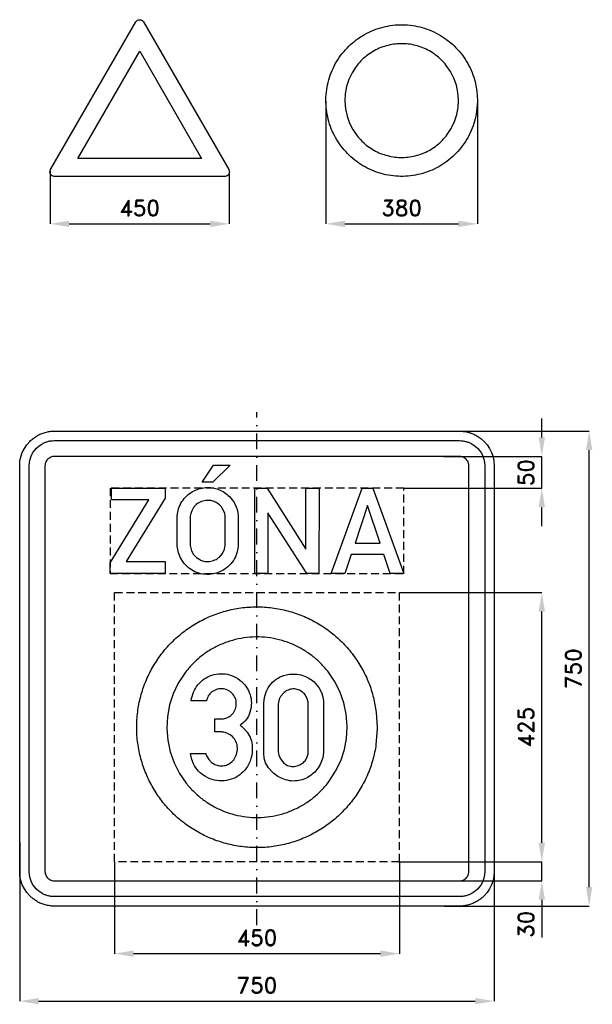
# Model space of a CAD drawing. Header units: millimetres. Extents: x -375 to 530, y -530 to 1025.
import ezdxf

# ---------------------------------------------------------------- set-up
doc = ezdxf.new("R2010")
doc.units = ezdxf.units.MM
doc.header["$LTSCALE"] = 5
doc.linetypes.add('ČERCHOVANÁX2', pattern=[2, 1, -0.5, 0, -0.5])
doc.linetypes.add('ČÁRKOVANÁX2', pattern=[1.5, 1, -0.5])
doc.layers.add('Kóty', color=2, linetype='Continuous')
doc.layers.add('Značka', color=7, linetype='Continuous')
doc.styles.get("Standard").update_dxf_attribs({"font": 'romand.shx', "height": 25})
doc.dimstyles.get("Standard").update_dxf_attribs({"dimtxt": 25, "dimasz": 30, "dimexe": 0.18, "dimexo": 0.0625, "dimgap": 12.5, "dimtad": 1, "dimdec": 0, "dimzin": 0, "dimdsep": 46, "dimtxsty": 'Standard', "dimcen": 0.09, "dimadec": 0, "dimazin": 0, "dimtfac": 1, "dimtdec": 0, "dimtofl": 0, "dimtmove": 0, "dimatfit": 3, "dimfxl": 1, "dimtolj": 1, "dimtzin": 0, "dimarcsym": 0})

# ---------------------------------------------------------------- blocks, each defined once
blk = doc.blocks.new('*D0')
at = {"layer": 'Defpoints', "color": 0, "transparency": 16777216}
for p in [(295.9, 375), (525, 375), (295.9, -375)]:
    blk.add_point(p, dxfattribs=at)
at = {"layer": 'Kóty', "color": 0, "lineweight": -2, "transparency": 16777216}
for p, q in [((296, 375), (525.2, 375)), ((525, -345), (525, 345)), ((296, -375), (525.2, -375))]:
    blk.add_line(p, q, dxfattribs=at)
at = {"layer": 'Kóty', "color": 0, "transparency": 16777216}
for points in [[(520, 345), (530, 345), (525, 375)], [(520, -345), (530, -345), (525, -375)]]:
    blk.add_solid(points, dxfattribs=at)
at = {"layer": 'Kóty', "color": 0, "transparency": 16777216, "insert": (500, 0), "char_height": 25, "attachment_point": 5, "rotation": 90}
blk.add_mtext('\\A1;750', dxfattribs=at)
blk = doc.blocks.new('*D1')
at = {"layer": 'Defpoints', "color": 0, "transparency": 16777216}
for p in [(225.0625, 120), (450.18, 120), (225.0625, -305)]:
    blk.add_point(p, dxfattribs=at)
at = {"layer": 'Kóty', "color": 0, "lineweight": -2, "transparency": 16777216}
for p, q in [((225.125, 120), (450.36, 120)), ((450.18, -275), (450.18, 90)), ((225.125, -305), (450.36, -305))]:
    blk.add_line(p, q, dxfattribs=at)
at = {"layer": 'Kóty', "color": 0, "transparency": 16777216}
for points in [[(445.18, 90), (455.18, 90), (450.18, 120)], [(445.18, -275), (455.18, -275), (450.18, -305)]]:
    blk.add_solid(points, dxfattribs=at)
at = {"layer": 'Kóty', "color": 0, "transparency": 16777216, "insert": (425.18, -92.5), "char_height": 25, "attachment_point": 5, "rotation": 90}
blk.add_mtext('\\A1;425', dxfattribs=at)
blk = doc.blocks.new('*D2')
at = {"layer": 'Defpoints', "color": 0, "transparency": 16777216}
for p in [(-225, -305), (225.125, -305), (225.125, -450)]:
    blk.add_point(p, dxfattribs=at)
at = {"layer": 'Kóty', "color": 0, "lineweight": -2, "transparency": 16777216}
for p, q in [((-225, -305.0625), (-225, -450.18)), ((225.125, -305.0625), (225.125, -450.18)), ((-195, -450), (195.125, -450))]:
    blk.add_line(p, q, dxfattribs=at)
at = {"layer": 'Kóty', "color": 0, "transparency": 16777216}
for points in [[(-195, -445), (-195, -455), (-225, -450)], [(195.125, -445), (195.125, -455), (225.125, -450)]]:
    blk.add_solid(points, dxfattribs=at)
at = {"layer": 'Kóty', "color": 0, "transparency": 16777216, "insert": (0.0625, -425), "char_height": 25, "attachment_point": 5}
blk.add_mtext('\\A1;450', dxfattribs=at)
blk = doc.blocks.new('*D3')
at = {"layer": 'Defpoints', "color": 0, "transparency": 16777216}
for p in [(-375, -274.5), (375, -274.5), (375, -525)]:
    blk.add_point(p, dxfattribs=at)
at = {"layer": 'Kóty', "color": 0, "lineweight": -2, "transparency": 16777216}
for p, q in [((-375, -274.6), (-375, -525.2)), ((375, -274.6), (375, -525.2)), ((-345, -525), (345, -525))]:
    blk.add_line(p, q, dxfattribs=at)
at = {"layer": 'Kóty', "color": 0, "transparency": 16777216}
for points in [[(-345, -520), (-345, -530), (-375, -525)], [(345, -520), (345, -530), (375, -525)]]:
    blk.add_solid(points, dxfattribs=at)
at = {"layer": 'Kóty', "color": 0, "transparency": 16777216, "insert": (0, -500), "char_height": 25, "attachment_point": 5}
blk.add_mtext('\\A1;750', dxfattribs=at)
blk = doc.blocks.new('*D4')
at = {"layer": 'Defpoints', "color": 0, "transparency": 16777216}
for p in [(109, 896.3), (348.4, 897), (348.4, 702.3)]:
    blk.add_point(p, dxfattribs=at)
at = {"layer": 'Kóty', "color": 0, "lineweight": -2, "transparency": 16777216}
for p, q in [((109, 896.2), (109, 702.1)), ((348.4, 896.9), (348.4, 702.1)), ((139, 702.3), (318.4, 702.3))]:
    blk.add_line(p, q, dxfattribs=at)
at = {"layer": 'Kóty', "color": 0, "transparency": 16777216}
for points in [[(139, 707.3), (139, 697.3), (109, 702.3)], [(318.4, 707.3), (318.4, 697.3), (348.4, 702.3)]]:
    blk.add_solid(points, dxfattribs=at)
at = {"layer": 'Kóty', "color": 0, "transparency": 16777216, "insert": (228.7, 727.3), "char_height": 25, "attachment_point": 5}
blk.add_mtext('\\A1;380', dxfattribs=at)
blk = doc.blocks.new('*D5')
at = {"layer": 'Defpoints', "color": 0, "transparency": 16777216}
for p in [(-327, 785.1), (-43.7, 783.4), (-43.7, 702.3)]:
    blk.add_point(p, dxfattribs=at)
at = {"layer": 'Kóty', "color": 0, "lineweight": -2, "transparency": 16777216}
for p, q in [((-327, 785), (-327, 702.1)), ((-43.7, 783.4), (-43.7, 702.1)), ((-297, 702.3), (-73.7, 702.3))]:
    blk.add_line(p, q, dxfattribs=at)
at = {"layer": 'Kóty', "color": 0, "transparency": 16777216}
for points in [[(-297, 707.3), (-297, 697.3), (-327, 702.3)], [(-73.7, 707.3), (-73.7, 697.3), (-43.7, 702.3)]]:
    blk.add_solid(points, dxfattribs=at)
at = {"layer": 'Kóty', "color": 0, "transparency": 16777216, "insert": (-185.4, 727.3), "char_height": 25, "attachment_point": 5}
blk.add_mtext('\\A1;450', dxfattribs=at)

msp = doc.modelspace()

# ---------------------------------------------------------------- linework, layer by layer
at = {"color": 3}
msp.add_lwpolyline([(-68.7, 321.2), (-42.2, 321.2), (-69.9, 294.6), (-86.8, 294.6), (-68.7, 321.2)], dxfattribs=at)
at = {"layer": 'Kóty'}
for p, q in [((450.2, 365), (450.2, 395)), ((294.6, 335), (450.4, 335)), ((232.3, 285), (450.4, 285)), ((450.2, 225), (450.2, 255)), ((450.2, -275), (450.2, -179.5)), ((225.1, -305), (450.4, -305)), ((225.9, -335), (450.4, -335)), ((450.2, -365), (450.2, -424.3))]:
    msp.add_line(p, q, dxfattribs=at)
for points in [[(450.2, 285), (450.2, 335)], [(450.4, -335), (450.4, -305)]]:
    msp.add_lwpolyline(points, dxfattribs=at)
for points in [[(445.2, 365), (455.2, 365), (450.2, 335)], [(445.2, 255), (455.2, 255), (450.2, 285)], [(445.2, -275), (455.2, -275), (450.2, -305)], [(445.2, -365), (455.2, -365), (450.2, -335)]]:
    msp.add_solid(points, dxfattribs=at)
at = {"layer": 'Značka', "color": 1}
for points in [[(-50.7, 777.3), (-320, 777.3), (-320.4, 777.3), (-320.8, 777.3), (-322.2, 777.6), (-323.6, 778.2), (-325, 779.3), (-326.1, 780.8), (-326.9, 782.5), (-327.1, 784.3), (-327, 785.8), (-326.5, 787.2), (-326.3, 787.6), (-326.1, 787.9), (-191.5, 1021.1), (-191.3, 1021.5), (-191.1, 1021.8), (-190.1, 1022.9), (-188.9, 1023.7), (-187.2, 1024.5, -0.069744), (-185.3, 1024.7, -0.069427), (-183.5, 1024.5), (-181.8, 1023.7), (-180.6, 1022.9), (-179.6, 1021.8), (-179.4, 1021.5), (-179.2, 1021.1), (-44.5, 787.9), (-44.4, 787.6), (-44.2, 787.2), (-43.7, 785.8), (-43.6, 784.3), (-43.8, 782.5), (-44.5, 780.8), (-45.6, 779.3), (-47.1, 778.2), (-48.5, 777.6), (-49.9, 777.3), (-50.3, 777.3), (-50.7, 777.3)], [(348.4, 897), (348.4, 896.2), (348.4, 895.4), (347.2, 879.8, -0.035736), (343.9, 864.5, -0.036669), (338.7, 849.7, -0.034776), (331.6, 835.8, -0.034035), (322.7, 822.8, -0.034416), (312.2, 811.2, -0.034587), (300.3, 801, -0.034443), (287.2, 792.5, -0.034383), (273.1, 785.8, -0.034412), (258.1, 781, -0.034422), (242.8, 778.1, -0.03442), (227.1, 777.3, -0.034418), (211.5, 778.5, -0.034422), (196.2, 781.8, -0.034427), (181.4, 787, -0.034435), (167.5, 794.1, -0.034416), (154.5, 802.9, -0.03438), (142.9, 813.5, -0.034386), (132.7, 825.3, -0.034386), (124.2, 838.5, -0.034395), (117.5, 852.6, -0.034405), (112.7, 867.5, -0.034402), (109.8, 882.9, -0.034381), (109, 898.5, -0.034401), (110.2, 914.2, -0.03442), (113.5, 929.5, -0.034419), (118.7, 944.2, -0.034434), (125.8, 958.2, -0.034445), (134.6, 971.1, -0.034421), (145.2, 982.7, -0.034437), (157, 992.9, -0.034439), (170.2, 1001.4, -0.034412), (184.3, 1008.2, -0.0344), (199.2, 1013, -0.034417), (214.6, 1015.9, -0.034414), (230.2, 1016.7, -0.034417), (245.9, 1015.5, -0.034422), (261.2, 1012.2, -0.034411), (275.9, 1007, -0.034412), (289.9, 999.8, -0.034441), (302.8, 991, -0.03442), (314.4, 980.5, -0.034411), (324.6, 968.6, -0.034517), (333.1, 955.5, -0.034377), (339.9, 941.4, -0.034055), (344.7, 926.4), (347.5, 911.8), (348.4, 897)], [(318.5, 897), (318.5, 897.6), (318.4, 898.2), (317.6, 909.9), (315.1, 921.3), (311.2, 932.4), (305.8, 942.9), (299.2, 952.6, 0.034437), (291.3, 961.3, 0.034572), (282.4, 968.9, 0.034429), (272.5, 975.3, 0.034383), (262, 980.4, 0.034423), (250.8, 984, 0.034419), (239.2, 986.2, 0.034417), (227.5, 986.7, 0.034418), (215.8, 985.9, 0.034401), (204.3, 983.4, 0.034417), (193.2, 979.5, 0.034406), (182.8, 974.1, 0.034444), (173.1, 967.5, 0.034423), (164.4, 959.6, 0.034436), (156.7, 950.7), (150.4, 940.8), (145.3, 930.3), (141.7, 919.1), (139.5, 907.5), (138.9, 895.8), (139.8, 884.1), (142.3, 872.6), (146.2, 861.5), (151.5, 851.1), (158.1, 841.4, 0.034372), (166, 832.7, 0.034421), (174.9, 825, 0.034398), (184.8, 818.6, 0.034415), (195.4, 813.6, 0.034403), (206.6, 810, 0.034426), (218.1, 807.8, 0.034416), (229.9, 807.2, 0.034416), (241.6, 808.1, 0.034409), (253, 810.6, 0.034414), (264.1, 814.5, 0.0344), (274.6, 819.8, 0.034419), (284.3, 826.4, 0.034401), (293, 834.3, 0.034389), (300.6, 843.2), (307, 853.1), (312.1, 863.7), (315.7, 874.9), (317.8, 885.9), (318.5, 897)]]:
    msp.add_lwpolyline(points, format="xyb", dxfattribs=at)
msp.add_lwpolyline([(-283.3, 805.6), (-185.3, 975.2), (-87.4, 805.6), (-283.3, 805.6)], dxfattribs=at)
at = {"layer": 'Značka', "color": 6, "linetype": 'ČERCHOVANÁX2', "ltscale": 5}
msp.add_lwpolyline([(0, -405), (0, 405)], dxfattribs=at)
at = {"layer": 'Značka', "color": 3}
for points in [[(-320, -375), (-320.2, -375), (-320.4, -375, -0.032177), (-327.5, -374.5, -0.035432), (-334.5, -373.1, -0.036231), (-341.3, -370.8, -0.034387), (-347.6, -367.6, -0.03373), (-353.6, -363.6), (-358.9, -358.9), (-363.6, -353.6), (-367.6, -347.6), (-370.8, -341.3), (-373.1, -334.5), (-374.5, -327.5), (-375, -320.4), (-375, -320.2), (-375, -320), (-375, 320), (-375, 320.2), (-375, 320.4), (-374.5, 327.5), (-373.1, 334.5), (-370.8, 341.3), (-367.6, 347.6), (-363.6, 353.6), (-358.9, 358.9, -0.03416), (-353.6, 363.6, -0.034204), (-347.6, 367.6, -0.03407), (-341.3, 370.7, -0.033398), (-334.5, 373.1, -0.034117), (-327.5, 374.5, -0.036743), (-320.4, 375), (-320.2, 375), (-320, 375), (320, 375), (320.2, 375), (320.4, 375, -0.032185), (327.5, 374.5, -0.035434), (334.5, 373.1, -0.036239), (341.3, 370.8, -0.034384), (347.6, 367.6, -0.033737), (353.6, 363.6), (358.9, 358.9), (363.6, 353.6), (367.6, 347.6), (370.8, 341.3), (373.1, 334.5), (374.5, 327.5), (375, 320.4), (375, 320.2), (375, 320), (375, -320), (375, -320.2), (375, -320.4), (374.5, -327.5), (373.1, -334.5), (370.8, -341.3), (367.6, -347.6), (363.6, -353.6), (358.9, -358.9), (353.6, -363.6), (347.6, -367.6, -0.034074), (341.3, -370.7, -0.033398), (334.5, -373.1, -0.034121), (327.5, -374.5, -0.036746), (320.4, -375), (320.2, -375), (320, -375), (-320, -375)], [(-320, -360), (-320.2, -360), (-320.3, -360, -0.032185), (-325.5, -359.6, -0.035458), (-330.6, -358.6, -0.036282), (-335.5, -356.9, -0.03438), (-340.1, -354.6), (-344.4, -351.7), (-348.3, -348.3), (-351.7, -344.4), (-354.6, -340.1), (-356.9, -335.5), (-358.6, -330.6), (-359.6, -325.5), (-360, -320.3), (-360, -320.2), (-360, -320), (-360, 320), (-360, 320.2), (-360, 320.3), (-359.6, 325.5), (-358.6, 330.6), (-356.9, 335.5), (-354.6, 340.1), (-351.7, 344.4), (-348.3, 348.3), (-344.4, 351.7), (-340.1, 354.6, -0.034054), (-335.5, 356.9, -0.033397), (-330.6, 358.6, -0.034162), (-325.5, 359.7, -0.036746), (-320.3, 360), (-320.2, 360), (-320, 360), (320, 360), (320.2, 360), (320.3, 360, -0.032185), (325.5, 359.6, -0.035458), (330.6, 358.6, -0.036271), (335.5, 356.9, -0.034372), (340.1, 354.6), (344.4, 351.7), (348.3, 348.3), (351.7, 344.4), (354.6, 340.1), (356.9, 335.5), (358.6, 330.6), (359.6, 325.5), (360, 320.3), (360, 320.2), (360, 320), (360, -320), (360, -320.2), (360, -320.3), (359.6, -325.5), (358.6, -330.6), (356.9, -335.5), (354.6, -340.1), (351.7, -344.4), (348.3, -348.3), (344.4, -351.7), (340.1, -354.6), (335.5, -356.9, -0.033409), (330.6, -358.6, -0.034162), (325.5, -359.7, -0.036752), (320.3, -360), (320.2, -360), (320, -360), (-320, -360)], [(-320, -335), (320, -335), (320.1, -335), (320.1, -335, 0.032165), (322.1, -334.9), (324, -334.5), (325.8, -333.8), (327.5, -333), (329.1, -331.9), (330.6, -330.6), (331.9, -329.2), (333, -327.5), (333.8, -325.8), (334.5, -324), (334.9, -322.1), (335, -320.1), (335, -320.1), (335, -320), (335, 320), (335, 320.1), (335, 320.1), (334.9, 322.1), (334.5, 324), (333.9, 325.8), (333, 327.5), (331.9, 329.2), (330.6, 330.6), (329.1, 331.9), (327.5, 333), (325.8, 333.8), (324, 334.5), (322.1, 334.9, 0.036774), (320.1, 335), (320.1, 335), (320, 335), (-320, 335), (-320.1, 335), (-320.1, 335, 0.032197), (-322.1, 334.9, 0.035368), (-324, 334.5), (-325.8, 333.8), (-327.5, 333), (-329.1, 331.9), (-330.6, 330.6), (-331.9, 329.2), (-333, 327.5), (-333.8, 325.8), (-334.5, 324), (-334.9, 322.1), (-335, 320.1), (-335, 320.1), (-335, 320), (-335, -320), (-335, -320.1), (-335, -320.1), (-334.9, -322.1), (-334.5, -324), (-333.9, -325.8), (-333, -327.5), (-331.9, -329.2), (-330.6, -330.6), (-329.1, -331.9), (-327.5, -333), (-325.8, -333.8), (-324, -334.5), (-322.1, -334.9, 0.036735), (-320.1, -335), (-320.1, -335), (-320, -335)], [(-126.1, 239.1), (-126, 240.3), (-126, 241.4), (-125.2, 247), (-123.8, 252.5, -0.066316), (-118.6, 263.7, -0.068478), (-110.6, 273.1, -0.061906), (-101.8, 279.6, -0.059925), (-91.8, 283.9, -0.057361), (-81.4, 285.9, -0.057578), (-70.8, 285.5, -0.056928), (-60.6, 282.9, -0.057441), (-51.4, 278.1, -0.055444), (-43.5, 271.8), (-37.2, 263.9), (-33.5, 257.1), (-31, 249.8), (-30.3, 245.8), (-29.8, 241.7), (-29.7, 241), (-29.7, 240.4), (-29.7, 195.2), (-29.8, 194.1), (-29.9, 193.1), (-31.3, 184.7), (-34.1, 176.7, -0.078747), (-41.4, 165.4, -0.073081), (-51.6, 156.7, -0.060083), (-61.4, 151.7, -0.059823), (-72.1, 149.2, -0.071111), (-85.4, 149.3, -0.074187), (-98, 153.1, -0.066062), (-108, 159.2, -0.061724), (-116.2, 167.6), (-120.9, 174.8), (-124, 182.8), (-125.2, 188), (-125.9, 193.4), (-126, 194.6), (-126.1, 195.9), (-126.1, 239.1)], [(-105.5, 239.1), (-105.5, 195.9), (-105.5, 195.1), (-105.4, 194.2), (-104.7, 190), (-103.3, 185.9), (-100.1, 180.3), (-95.7, 175.7), (-90.5, 172.1, 0.064258), (-84.6, 169.9, 0.050477), (-79.8, 169.2, 0.044574), (-74.9, 169.4, 0.073926), (-66.6, 171.6, 0.084947), (-59.4, 176.2), (-54.6, 181.8), (-51.5, 188.4), (-50.6, 191.7), (-50.1, 195.1), (-50.1, 195.6), (-50.1, 196), (-50.1, 239), (-50.1, 239.7), (-50.1, 240.5), (-50.9, 245.2), (-52.7, 249.7, 0.076987), (-57.7, 257, 0.083771), (-64.6, 262.2, 0.069846), (-71.1, 264.9, 0.066683), (-78.1, 265.6, 0.088539), (-87.7, 263.9, 0.098173), (-95.9, 259), (-100.1, 254.5), (-103.1, 249.2), (-104.7, 245), (-105.5, 240.6), (-105.5, 239.8), (-105.5, 239.1)], [(190, -92.5), (190, -93.7), (190, -95), (188.1, -119.8, -0.035736), (182.9, -144.1, -0.036669), (174.7, -167.6, -0.034776), (163.3, -189.6, -0.034035), (149.3, -210.2, -0.034416), (132.6, -228.6, -0.034587), (113.7, -244.8, -0.034443), (92.8, -258.3, -0.034383), (70.4, -269.1, -0.034412), (46.8, -276.7, -0.034422), (22.3, -281.3, -0.03442), (-2.5, -282.5, -0.034418), (-27.3, -280.6, -0.034422), (-51.6, -275.4, -0.034427), (-75, -267.1, -0.034435), (-97.1, -255.8, -0.034416), (-117.7, -241.8, -0.03438), (-136.1, -225.1, -0.034386), (-152.3, -206.2, -0.034386), (-165.8, -185.3, -0.034395), (-176.5, -162.9, -0.034405), (-184.1, -139.3, -0.034402), (-188.8, -114.8, -0.034381), (-190, -90, -0.034401), (-188.1, -65.2, -0.03442), (-182.9, -40.9, -0.034419), (-174.6, -17.5, -0.034434), (-163.3, 4.6, -0.034445), (-149.3, 25.2, -0.034421), (-132.6, 43.6, -0.034437), (-113.7, 59.8, -0.034439), (-92.8, 73.3, -0.034412), (-70.4, 84, -0.0344), (-46.8, 91.7, -0.034417), (-22.3, 96.3, -0.034414), (2.5, 97.5, -0.034417), (27.3, 95.6, -0.034422), (51.6, 90.4, -0.034411), (75, 82.1, -0.034412), (97.1, 70.8, -0.034441), (117.7, 56.8, -0.03442), (136.1, 40.1, -0.034411), (152.3, 21.2, -0.034517), (165.8, 0.3, -0.034377), (176.5, -22.1, -0.034055), (184.1, -45.7), (188.6, -68.9), (190, -92.5)], [(142.5, -92.5), (142.5, -91.6), (142.5, -90.6), (141.1, -72.1), (137.1, -53.8), (131, -36.2), (122.5, -19.6), (112, -4.2, 0.034437), (99.4, 9.6, 0.034572), (85.3, 21.7, 0.034429), (69.6, 31.8, 0.034383), (52.8, 39.9, 0.034423), (35.1, 45.6, 0.034419), (16.8, 49.1, 0.034417), (-1.9, 50, 0.034418), (-20.5, 48.6, 0.034401), (-38.7, 44.6, 0.034417), (-56.3, 38.5, 0.034406), (-72.9, 30, 0.034444), (-88.3, 19.5, 0.034423), (-102.1, 6.9, 0.034436), (-114.2, -7.2), (-124.3, -22.9), (-132.4, -39.7), (-138.1, -57.4), (-141.6, -75.7), (-142.5, -94.4), (-141.1, -113), (-137.1, -131.2), (-131, -148.8), (-122.5, -165.4), (-112, -180.8, 0.034372), (-99.4, -194.6, 0.034421), (-85.3, -206.7, 0.034398), (-69.6, -216.8, 0.034415), (-52.8, -224.9, 0.034403), (-35.1, -230.6, 0.034426), (-16.8, -234.1, 0.034416), (1.9, -235, 0.034416), (20.5, -233.6, 0.034409), (38.7, -229.7, 0.034414), (56.3, -223.5, 0.0344), (72.9, -215, 0.034419), (88.3, -204.5, 0.034401), (102.1, -191.9, 0.034389), (114.2, -177.8), (124.3, -162.1), (132.4, -145.3), (138.1, -127.6), (141.5, -110.2), (142.5, -92.5)], [(-81, -134), (-80.3, -136), (-79.6, -137.9), (-76.3, -143.6), (-71.6, -148.2, 0.079662), (-64.8, -152, 0.083488), (-57.3, -153.5, 0.07874), (-50.1, -152.8, 0.077299), (-43.5, -149.9, 0.09499), (-36.7, -143.8, 0.087514), (-32.4, -135.6, 0.097365), (-30.8, -125.2, 0.104344), (-33.3, -115.1, 0.094785), (-38.7, -107.4, 0.095682), (-46.4, -102.2), (-50.4, -100.7, 0.043285), (-54.6, -100.1), (-55.6, -100), (-56.5, -99.9), (-66.8, -99.9), (-66.8, -79.1), (-56.2, -79.1), (-55.3, -79.2), (-54.4, -79.2, 0.089491), (-47.8, -77.8, 0.078183), (-41.9, -74.4, 0.098482), (-35.9, -67.7, 0.099761), (-33, -59.2, 0.09674), (-33.1, -50.5, 0.098653), (-36.4, -42.5, 0.100568), (-42.5, -36.1, 0.097645), (-50.6, -32.5, 0.106009), (-60.3, -32, 0.108948), (-69.4, -35.6, 0.096252), (-75.7, -41.4, 0.100266), (-79.3, -49), (-79.6, -50), (-79.8, -50.9), (-103.9, -50.9), (-103.2, -47.3), (-102.4, -43.8, -0.070947), (-97.2, -31.2, -0.07659), (-88.6, -20.6, -0.078996), (-77.4, -12.8, -0.076388), (-64.4, -8.7, -0.077801), (-50.3, -8.4, -0.078), (-36.8, -12.3, -0.081028), (-24.4, -20.3, -0.081066), (-15.1, -31.8, -0.076301), (-10, -44, -0.07978), (-8.9, -57.3, -0.092147), (-12.4, -72.5, -0.105095), (-21.2, -84.9), (-23.8, -87.3), (-26.5, -89.5), (-24, -91.4), (-21.6, -93.3), (-15.3, -100.2), (-10.7, -108.4, -0.07477), (-7.5, -120.2), (-7.6, -132.6, -0.089348), (-12.9, -150.5, -0.101825), (-24.2, -165, -0.087328), (-37, -173.3, -0.080955), (-51.9, -176.9, -0.079652), (-67.1, -176.1, -0.08266), (-81.1, -170.5, -0.076765), (-92.2, -161.9, -0.076655), (-100.1, -150.4), (-102.9, -143.6), (-104.6, -136.5), (-104.8, -135.3), (-105, -134), (-81, -134)], [(10.7, -57.5), (10.7, -56), (10.7, -54.5), (11.8, -45.4), (14.6, -36.7, -0.079558), (22.3, -24.1, -0.089129), (33.5, -14.8, -0.059787), (42.1, -10.9, -0.052028), (51.4, -8.9, -0.062018), (63.5, -8.9, -0.064514), (75.2, -11.9, -0.05545), (84.2, -16.4, -0.05544), (92.1, -22.8), (97.8, -29.7), (102, -37.7), (104.1, -44.5), (105, -51.6), (105, -54), (105, -56.5), (105, -129), (105, -130.5), (105, -131.9), (103.9, -140.6), (101, -148.8, -0.066712), (94.8, -159.2, -0.065918), (86.1, -167.7, -0.061041), (76.8, -173.4, -0.064128), (66.3, -176.6, -0.069652), (54.2, -177.3, -0.067447), (42.5, -174.6, -0.056834), (33, -170.1, -0.049646), (24.6, -163.7), (18.2, -156.8), (13.7, -148.8), (11.5, -141.5), (10.7, -133.9), (10.6, -131.5), (10.7, -129), (10.7, -57.5)], [(33.5, -57.5), (33.5, -129), (33.5, -130), (33.5, -131), (34.7, -137.1), (37.5, -142.9), (42.2, -148.8, 0.094534), (48.4, -152.8, 0.108428), (56.7, -154.4, 0.087557), (65.3, -152.8, 0.07814), (72, -149.3, 0.088123), (77.2, -143.9), (79.6, -139.3), (80.9, -134.4), (81.1, -131.7), (81.1, -129), (81.1, -57.5), (81, -55.2), (80.7, -52.8), (79.2, -47), (76.2, -41.6, 0.08811), (70.6, -36, 0.097846), (63.3, -32.7, 0.099853), (55.2, -32.2, 0.088275), (47.4, -34.7, 0.074096), (41.7, -38.6), (37.4, -43.9), (35.2, -48.4), (34, -53.2), (33.7, -55.4), (33.5, -57.5)]]:
    msp.add_lwpolyline(points, format="xyb", dxfattribs=at)
for points in [[(-232.2, 150), (-232.2, 167), (-170.7, 266.7), (-229.8, 266.7), (-229.8, 285), (-145.2, 285), (-145.2, 269.1), (-206.8, 169.4), (-145.2, 169.4), (-145.2, 150), (-232.2, 150)], [(-3.2, 150), (-3.2, 285), (16.2, 285), (77.5, 188.6), (77.5, 285), (98.2, 285), (98, 150), (78.6, 150), (17.2, 246.2), (17.2, 150), (-3.2, 150)], [(117.3, 150), (166.2, 285), (183.3, 285), (232.2, 150), (210.5, 150), (200.5, 180.2), (148.8, 180.2), (138.9, 150), (117.3, 150)], [(194.5, 198.1), (174.7, 257.4), (155, 198.1), (194.5, 198.1)]]:
    msp.add_lwpolyline(points, dxfattribs=at)
at = {"layer": 'Značka', "color": 6, "linetype": 'ČÁRKOVANÁX2', "ltscale": 2.5}
msp.add_lwpolyline([(-232.2, 150), (232.2, 150), (232.2, 285), (-232.2, 285)], close=True, dxfattribs=at)
msp.add_lwpolyline([(-225, -305), (-225, 120), (225, 120), (225, -305), (-225, -305)], dxfattribs=at)

# ---------------------------------------------------------------- texts
at = {"layer": 'Kóty', "char_height": 25, "attachment_point": 5, "rotation": 90}
for s, insert in [('\\A1;50', (425.2, 309.6)), ('\\A1;30', (425.2, -403.6))]:
    msp.add_mtext(s, dxfattribs=dict(at, insert=insert))

# ---------------------------------------------------------------- dimensions: what is measured, and where the dimension line sits
at = {"layer": 'Kóty'}
for base, p1, p2, text, picture, middle in [((348.4, 702.3), (109, 896.3), (348.4, 897), '380', '*D4', (228.7, 727.3)), ((-43.7, 702.3), (-327, 785.1), (-43.7, 783.4), '450', '*D5', (-185.4, 727.3))]:
    dim = msp.add_linear_dim(base=base, p1=p1, p2=p2, text=text, dimstyle='Standard', dxfattribs=at)
    dim.commit()
    dim.dimension.update_dxf_attribs({"geometry": picture, "text_midpoint": middle})
for base, p1, p2, picture, middle in [((525, 375), (295.9, -375), (295.9, 375), '*D0', (500, 0)), ((450.2, 120), (225.1, -305), (225.1, 120), '*D1', (425.2, -92.5))]:
    dim = msp.add_linear_dim(base=base, p1=p1, p2=p2, angle=90, dimstyle='Standard', dxfattribs=at)
    dim.commit()
    dim.dimension.update_dxf_attribs({"geometry": picture, "text_midpoint": middle})
for base, p1, p2, picture, middle in [((375, -525), (-375, -274.5), (375, -274.5), '*D3', (0, -500)), ((225.1, -450), (-225, -305), (225.1, -305), '*D2', (0.1, -425))]:
    dim = msp.add_linear_dim(base=base, p1=p1, p2=p2, dimstyle='Standard', dxfattribs=at)
    dim.commit()
    dim.dimension.update_dxf_attribs({"geometry": picture, "text_midpoint": middle})

doc.saveas('drawing.dxf')
